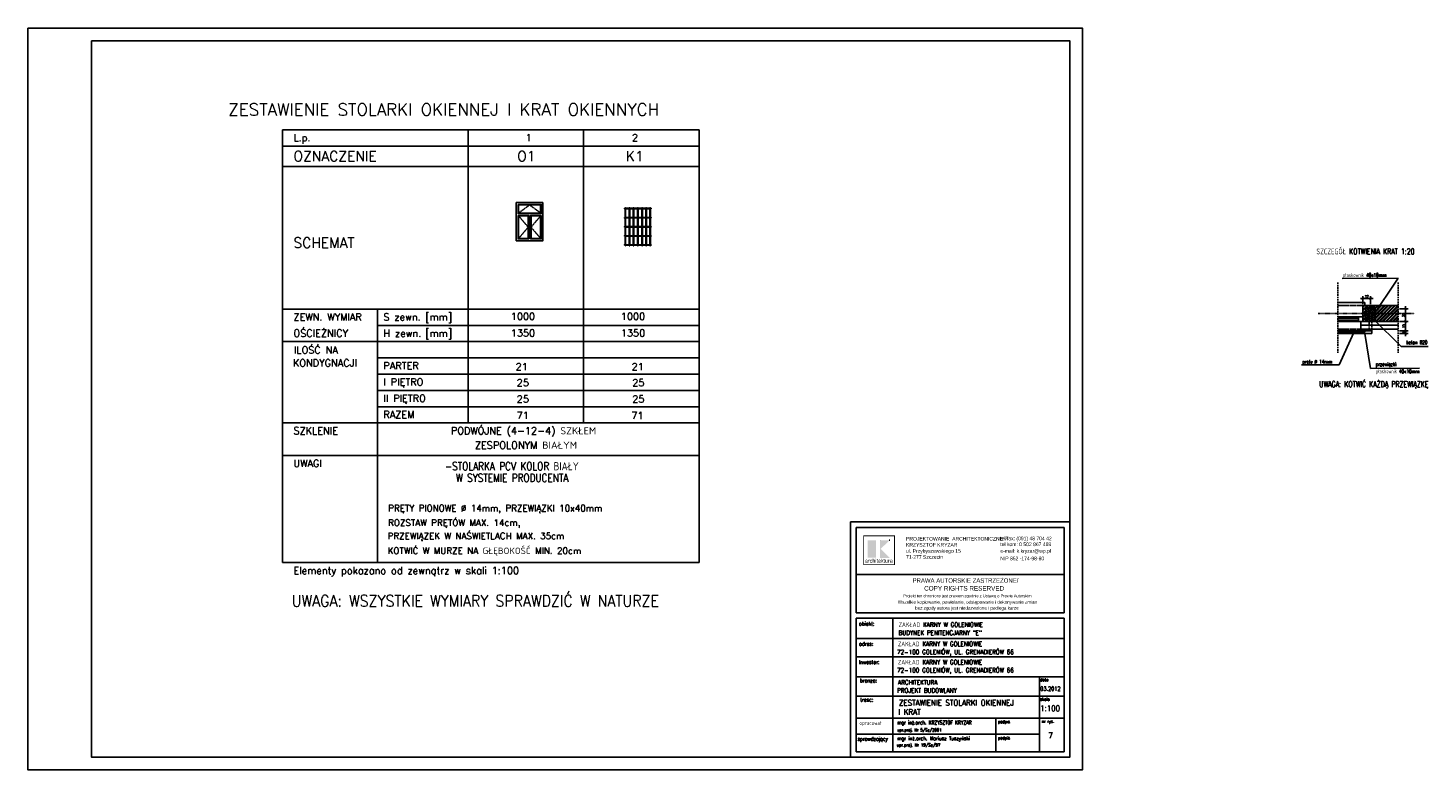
# Model space of a CAD drawing. Header units: millimetres. Extents: x 50026 to 146998, y 1038179 to 1573505.
# Tile 117 of 122: x 65491 to 71001, y 1041702 to 1044622. Entities that reach past the tile are written whole.
import ezdxf
from ezdxf.enums import TextEntityAlignment as Align

# ---------------------------------------------------------------- set-up
doc = ezdxf.new("R2010")
doc.units = ezdxf.units.MM
doc.header["$LTSCALE"] = 0.025
for name, pattern in [('CONTINU', [0]), ('DASHDOT', [25.4, 12.7, -6.35, 0, -6.35]), ('DASHED', [15, 10, -5]), ('GESTRICHELT0050', [9.525, 6.35, -3.175])]:
    doc.linetypes.add(name, pattern=pattern)
for name, color, linetype in [('2', 7, 'Continuous'), ('2D-WYMIARY', 2, 'Continuous'), ('2KRESKI_0', 1, 'GESTRICHELT0050'), ('2RAMKA__0', 3, 'Continuous'), ('2TEXT___0', 4, 'Continuous'), ('___TABELA', 7, 'Continuous'), ('__opis mały', 1, 'Continuous'), ('__opis pomocnicze', 9, 'Continuous'), ('A- okna', 7, 'Continuous'), ('A-drzwi', 7, 'Continuous'), ('A-Ściany', 5, 'Continuous'), ('A-Ściany - kreskowanie', 8, 'Continuous'), ('SZYBY', 111, 'Continuous'), ('ZZZ_RAMKA', 3, 'Continuous'), ('ściany', 5, 'Continuous')]:
    doc.layers.add(name, color=color, linetype=linetype)
doc.styles.add('BIKTS', font='romans.shx', dxfattribs={"width": 0.7})
doc.styles.add('ROMAN-08', font='ROMANS.SHX', dxfattribs={"width": 0.8})
doc.styles.add('ROMANS', font='romans.shx', dxfattribs={"width": 0.7})
doc.styles.add('ROMANT', font='ROMANT.SHX')
doc.styles.get("Standard").update_dxf_attribs({"font": 'ARIALN.TTF'})
doc.styles.add('STYLE1', font='romans.shx', dxfattribs={"height": 10})
doc.linetypes.add('BATTING', pattern='A,0.00254,-2.54,[134,ltypeshp.shx,S=2.54,R=0,X=-2.54,Y=0],-5.08,[134,ltypeshp.shx,S=2.54,R=180,X=2.54,Y=0],-2.54', length=10.16254)
doc.dimstyles.new('Copy of SIL', dxfattribs={"dimtxt": 21.5, "dimasz": 10, "dimexe": 10, "dimexo": 5, "dimgap": 4, "dimtad": 1, "dimdec": 4, "dimrnd": 0.5, "dimdsep": 46, "dimtxsty": 'ROMANS', "dimblk1": 'ARCHTICK', "dimblk2": 'ARCHTICK', "dimsah": 1, "dimcen": 5, "dimdle": 10, "dimclrd": 1, "dimclre": 1, "dimclrt": 2, "dimadec": 0, "dimazin": 0, "dimtfac": 0.013333, "dimtdec": 4, "dimtix": 1, "dimtmove": 1, "dimatfit": 3, "dimldrblk": 'ARCHTICK', "dimfxl": 0, "dimtolj": 1, "dimtzin": 0, "dimarcsym": 0})

# ---------------------------------------------------------------- blocks, each defined once
blk = doc.blocks.new('_ArchTick')
at = {"color": 0, "linetype": 'ByBlock', "const_width": 0.15}
blk.add_lwpolyline([(-0.5, -0.5), (0.5, 0.5)], dxfattribs=at)
blk = doc.blocks.new('*D6')
at = {"layer": 'A-drzwi', "color": 1, "linetype": 'CONTINU', "lineweight": -2}
for p, q in [((4673.4, 1254.9), (4707.9, 1254.9)), ((4697.9, 1264.9), (4697.9, 1194.9)), ((4673.4, 1204.9), (4707.9, 1204.9))]:
    blk.add_line(p, q, dxfattribs=at)
at = {"layer": 'Defpoints', "color": 0, "linetype": 'CONTINU'}
for p in [(4668.4, 1254.9), (4668.4, 1204.9), (4697.9, 1204.9)]:
    blk.add_point(p, dxfattribs=at)
at = {"layer": 'A-drzwi', "color": 1, "linetype": 'CONTINU', "lineweight": -2, "xscale": 10, "yscale": 10, "zscale": 10}
for p, rotation in [((4697.9, 1254.9), 90), ((4697.9, 1204.9), 270)]:
    blk.add_blockref('_ArchTick', p, dxfattribs=dict(at, rotation=rotation))
at = {"layer": 'A-drzwi', "color": 2, "linetype": 'CONTINU', "insert": (4689.9, 1229.9), "char_height": 10, "attachment_point": 5, "rotation": 90, "style": 'ROMANS'}
blk.add_mtext('\\A1;20', dxfattribs=at)
blk = doc.blocks.new('*D7')
at = {"layer": 'A-drzwi', "color": 1, "linetype": 'CONTINU', "lineweight": -2}
for p, q in [((4697.9, 1214.9), (4697.9, 1157.4)), ((4673.4, 1204.9), (4707.9, 1204.9)), ((4673.4, 1167.4), (4707.9, 1167.4))]:
    blk.add_line(p, q, dxfattribs=at)
at = {"layer": 'Defpoints', "color": 0, "linetype": 'CONTINU'}
for p in [(4668.4, 1204.9), (4668.4, 1167.4), (4697.9, 1167.4)]:
    blk.add_point(p, dxfattribs=at)
at = {"layer": 'A-drzwi', "color": 1, "linetype": 'CONTINU', "lineweight": -2, "xscale": 10, "yscale": 10, "zscale": 10}
for p, rotation in [((4697.9, 1204.9), 90), ((4697.9, 1167.4), 270)]:
    blk.add_blockref('_ArchTick', p, dxfattribs=dict(at, rotation=rotation))
at = {"layer": 'A-drzwi', "color": 2, "linetype": 'CONTINU', "insert": (4689.9, 1186.2), "char_height": 10, "attachment_point": 5, "rotation": 90, "style": 'ROMANS'}
blk.add_mtext('\\A1;15', dxfattribs=at)
blk = doc.blocks.new('*D8')
at = {"layer": 'A-drzwi', "color": 1, "linetype": 'CONTINU', "lineweight": -2}
for p, q in [((4673.4, 1167.4), (4707.9, 1167.4)), ((4673.4, 1157.4), (4707.9, 1157.4)), ((4697.9, 1167.4), (4697.9, 1177.4)), ((4697.9, 1167.4), (4697.9, 1157.4)), ((4697.9, 1157.4), (4697.9, 1147.4))]:
    blk.add_line(p, q, dxfattribs=at)
at = {"layer": 'Defpoints', "color": 0, "linetype": 'CONTINU'}
for p in [(4668.4, 1167.4), (4668.4, 1157.4), (4697.9, 1157.4)]:
    blk.add_point(p, dxfattribs=at)
at = {"layer": 'A-drzwi', "color": 1, "linetype": 'CONTINU', "lineweight": -2, "xscale": 10, "yscale": 10, "zscale": 10}
for p, rotation in [((4697.9, 1167.4), 270), ((4697.9, 1157.4), 90)]:
    blk.add_blockref('_ArchTick', p, dxfattribs=dict(at, rotation=rotation))
at = {"layer": 'A-drzwi', "color": 2, "linetype": 'CONTINU', "insert": (4689.9, 1162.4), "char_height": 10, "attachment_point": 5, "rotation": 90, "style": 'ROMANS'}
blk.add_mtext('\\A1;4', dxfattribs=at)
blk = doc.blocks.new('*D9')
at = {"layer": 'A-drzwi', "color": 1, "linetype": 'CONTINU', "lineweight": -2}
for p, q in [((4519.6, 1294.7), (4570, 1294.7)), ((4529.6, 1272.4), (4529.6, 1304.7)), ((4560, 1272.4), (4560, 1304.7))]:
    blk.add_line(p, q, dxfattribs=at)
at = {"layer": 'Defpoints', "color": 0, "linetype": 'CONTINU'}
for p in [(4529.6, 1267.4), (4560, 1294.7), (4560, 1267.4)]:
    blk.add_point(p, dxfattribs=at)
at = {"layer": 'A-drzwi', "color": 1, "linetype": 'CONTINU', "lineweight": -2, "xscale": 10, "yscale": 10, "zscale": 10, "rotation": 180}
blk.add_blockref('_ArchTick', (4529.6, 1294.7), dxfattribs=at)
at = {"layer": 'A-drzwi', "color": 1, "linetype": 'CONTINU', "lineweight": -2, "xscale": 10, "yscale": 10, "zscale": 10}
blk.add_blockref('_ArchTick', (4560, 1294.7), dxfattribs=at)
at = {"layer": 'A-drzwi', "color": 2, "linetype": 'CONTINU', "insert": (4544.8, 1302.7), "char_height": 10, "attachment_point": 5, "style": 'ROMANS'}
blk.add_mtext('\\A1;12', dxfattribs=at)
blk = doc.blocks.new('kraty okienne')
at = {"layer": '2', "linetype": 'CONTINU'}
h = blk.add_hatch(dxfattribs=at)
h.set_pattern_fill('STEEL', color=1, scale=3, style=0)
h.set_pattern_definition([(45, (0, 0), (-6.735192, 6.735192), []), (45, (0, 4.7625), (-6.735192, 6.735192), [])])
h.paths.add_polyline_path([(4668.41374, 1236.15308), (4577.77574, 1236.15308), (4577.77574, 1204.91059), (4668.41374, 1204.91059)])
h.paths.add_polyline_path([(4668.41374, 1267.40308), (4596.14308, 1267.40308), (4577.77574, 1240.21193), (4577.77574, 1236.15308), (4668.41374, 1236.15308)])
h.paths.add_polyline_path([(4596.14308, 1267.40308), (4529.55541, 1267.40308), (4529.55541, 1236.15308), (4541.61543, 1236.15308), (4541.61543, 1259.34641), (4577.77574, 1259.34641), (4577.77574, 1240.21193)])
h.paths.add_polyline_path([(4541.61543, 1236.15308), (4529.55541, 1236.15308), (4529.55541, 1204.91059), (4541.61543, 1204.91059)])
h = blk.add_hatch(dxfattribs=at)
h.set_pattern_fill('ANSI33', color=1, angle=90, style=0)
h.paths.add_polyline_path([(4541.61543, 1259.34641), (4577.77574, 1259.34641), (4577.77574, 1204.91059), (4541.61543, 1204.91059)])
at = {"layer": '2', "color": 2, "linetype": 'DASHED', "ltscale": 15}
for p, q in [((4549.73136, 1253.36149), (4556.21038, 1254.91059)), ((4554.55541, 1240.29892), (4549.73136, 1253.36149)), ((4556.21038, 1254.91059), (4559.55541, 1243.25231)), ((4559.55541, 1243.25231), (4564.55541, 1254.91059)), ((4564.55541, 1254.91059), (4570.98762, 1251.77136)), ((4570.98762, 1251.77136), (4564.55541, 1240.41237))]:
    blk.add_line(p, q, dxfattribs=at)
at = {"layer": '2', "color": 1, "linetype": 'CONTINU'}
blk.add_lwpolyline([(4541.61543, 1259.34641), (4577.77574, 1259.34641), (4577.77574, 1204.91059), (4541.61543, 1204.91059)], close=True, dxfattribs=at)
at = {"layer": '2', "color": 6, "linetype": 'CONTINU'}
for centre in [(4459.55541, 1162.40308), (4494.55541, 1162.40308), (4529.55541, 1162.40308)]:
    blk.add_circle(centre, 1.75, dxfattribs=at)
at = {"layer": '2D-WYMIARY', "color": 1, "linetype": 'DASHDOT', "ltscale": 3}
blk.add_line((4354.14125, 1236.15308), (4733.0727, 1236.15308), dxfattribs=at)
at = {"layer": '__opis pomocnicze', "color": 1}
for p, q in [((4447.66418, 1374.33974), (4668.59789, 1374.66569)), ((4668.59789, 1374.66569), (4564.55541, 1220.64046)), ((4679.72979, 1106.16671), (4571.89334, 1213.52573)), ((4436.31592, 1033.70863), (4494.02525, 1160.73532)), ((4560, 1019.93784), (4537.36791, 1157.41059)), ((4679.72979, 1106.16671), (4785.88288, 1106.31199)), ((4287.8265, 1033.48956), (4436.31592, 1033.70863)), ((4560, 1019.93784), (4752.78504, 1020.2017))]:
    blk.add_line(p, q, dxfattribs=at)
at = {"layer": 'A- okna'}
for p, q in [((4537.05541, 1279.90308), (4430.9171, 1279.90308)), ((4537.05541, 1267.40308), (4537.05541, 1279.90308)), ((4537.05541, 1162.40308), (4430.9171, 1162.40308)), ((4537.05541, 1174.90308), (4537.05541, 1162.40308))]:
    blk.add_line(p, q, dxfattribs=at)
at = {"layer": 'A- okna', "color": 1}
for p, q in [((4430.9171, 1223.33431), (4511.77232, 1223.33431)), ((4430.9171, 1218.2029), (4511.77232, 1218.2029)), ((4430.9171, 1210.03857), (4511.77232, 1210.03857)), ((4430.9171, 1204.90716), (4511.77232, 1204.90716))]:
    blk.add_line(p, q, dxfattribs=at)
at = {"layer": 'A- okna', "color": 2}
blk.add_lwpolyline([(4529.55541, 1223.33024), (4511.77232, 1223.33839), (4511.77232, 1204.91123), (4529.55541, 1204.90308)], close=True, dxfattribs=at)
at = {"layer": 'A-Ściany', "color": 7, "linetype": 'DASHED', "ltscale": 11}
for p, q in [((4430.9171, 1267.40308), (4529.55541, 1267.40308)), ((4430.9171, 1174.90308), (4522.05541, 1174.90308))]:
    blk.add_line(p, q, dxfattribs=at)
at = {"layer": 'A-Ściany'}
for p, q in [((4529.55541, 1267.40308), (4529.55541, 1204.90308)), ((4522.05541, 1174.89557), (4522.05541, 1204.91059))]:
    blk.add_line(p, q, dxfattribs=at)
at = {"layer": 'A-Ściany', "color": 5, "linetype": 'Continuous', "ltscale": 6}
for p, q in [((4529.55541, 1267.40308), (4668.41374, 1267.40308)), ((4522.05541, 1174.90308), (4668.41374, 1174.90308))]:
    blk.add_line(p, q, dxfattribs=at)
at = {"layer": 'A-Ściany', "color": 2, "linetype": 'DASHED', "ltscale": 15}
for p, q in [((4554.55541, 1240.29892), (4554.55541, 1174.90308)), ((4564.55541, 1240.41237), (4564.55541, 1174.90308))]:
    blk.add_line(p, q, dxfattribs=at)
at = {"layer": 'A-Ściany', "color": 2, "linetype": 'Continuous', "ltscale": 6}
for p, q in [((4564.55541, 1167.41059), (4430.9171, 1167.41059)), ((4564.55541, 1157.41059), (4430.9171, 1157.41059)), ((4668.41374, 1204.91059), (4522.05541, 1204.91059))]:
    blk.add_line(p, q, dxfattribs=at)
at = {"layer": 'A-Ściany', "color": 2}
for p, q in [((4554.55541, 1174.90308), (4554.55541, 1167.41059)), ((4564.55541, 1174.90308), (4564.55541, 1157.41059))]:
    blk.add_line(p, q, dxfattribs=at)
at = {"layer": 'A-Ściany - kreskowanie', "color": 5, "linetype": 'DASHED', "ltscale": 25}
for p, q in [((4430.9171, 1358.42851), (4430.9171, 1081.53339)), ((4668.41374, 1358.42851), (4668.41374, 1081.53339))]:
    blk.add_line(p, q, dxfattribs=at)
at = {"layer": 'A-Ściany - kreskowanie', "color": 1, "linetype": 'CONTINU'}
for p, q in [((4467.36791, 1162.40308), (4451.74291, 1162.40308)), ((4459.55541, 1154.59058), (4459.55541, 1170.21558)), ((4502.36791, 1162.40308), (4486.74291, 1162.40308)), ((4494.55541, 1154.59058), (4494.55541, 1170.21558)), ((4537.36791, 1162.40308), (4521.74291, 1162.40308)), ((4529.55541, 1154.59058), (4529.55541, 1170.21558))]:
    blk.add_line(p, q, dxfattribs=at)
at = {"layer": 'A-Ściany - kreskowanie', "color": 8, "linetype": 'BATTING', "ltscale": 29}
blk.add_line((4522.05541, 1189.90308), (4668.41374, 1189.90308), dxfattribs=at)
at = {"layer": '__opis mały', "color": 2, "style": 'BIKTS', "width": 0.65}
for s, p in [('SZCZEGÓŁ KOTWIENIA KRAT 1:20', (4346.78222, 1468.91376)), ('UWAGA: KOTWIĆ KAŻDĄ PRZEWIĄZKĘ', (4357.33901, 946.71243))]:
    blk.add_text(s, height=22.5, dxfattribs=at).set_placement(p)
at = {"layer": '__opis mały', "color": 7, "style": 'BIKTS', "width": 0.65}
for s, p in [('płaskownik 40x10mm', (4451.15094, 1379.82167)), ('beton B20', (4699.9166, 1114.97488)), ('pręty %%C 14mm', (4291.31326, 1038.97149)), ('przewiązki', (4580.18681, 1028.74602)), ('płaskownik 40x10mm', (4580.70415, 1000.89264))]:
    blk.add_text(s, height=15, dxfattribs=at).set_placement(p)
at = {"layer": 'A-drzwi', "color": 8, "linetype": 'CONTINU'}
dim = blk.add_linear_dim(base=(4560.00962, 1294.71256), p1=(4529.55541, 1267.40308), p2=(4560.00962, 1267.40308), dimstyle='Copy of SIL', dxfattribs=at)
dim.commit()
dim.dimension.update_dxf_attribs({"geometry": '*D9', "text_midpoint": (4544.78252, 1302.71256)})
dim = blk.add_linear_dim(base=(4697.89104, 1204.91059), p1=(4668.41374, 1254.91059), p2=(4668.41374, 1204.91059), angle=90, dimstyle='Copy of SIL', dxfattribs=at)
dim.commit()
dim.dimension.update_dxf_attribs({"geometry": '*D6', "text_midpoint": (4689.89104, 1229.91059)})
for base, p1, p2, picture, middle in [((4697.89104, 1167.41059), (4668.41374, 1204.91059), (4668.41374, 1167.41059), '*D7', (4689.89104, 1186.16059)), ((4697.89104, 1157.41059), (4668.41374, 1167.41059), (4668.41374, 1157.41059), '*D8', (4689.89104, 1162.41059))]:
    dim = blk.add_linear_dim(base=base, p1=p1, p2=p2, angle=90, dimstyle='Copy of SIL', override={"dimtmove": 1}, dxfattribs=at)
    dim.commit()
    dim.dimension.update_dxf_attribs({"geometry": picture, "text_midpoint": middle})

msp = doc.modelspace()

# ---------------------------------------------------------------- hatches: boundary and pattern name
at = {"layer": '___TABELA', "linetype": 'Continuous'}
for points in [[(68829.1497, 1042605.78083), (68795.99017, 1042605.78083), (68795.99017, 1042536.7779), (68829.1497, 1042536.7779)], [(68882.77137, 1042605.86864), (68846.69369, 1042572.3854), (68882.77137, 1042536.72378), (68844.60824, 1042536.72378), (68844.60824, 1042605.86864)]]:
    msp.add_hatch(color=10, dxfattribs=at).paths.add_polyline_path(points, flags=0)

# ---------------------------------------------------------------- linework, layer by layer
at = {"color": 7, "ltscale": 50}
for p, q in [((67840.69716, 1043914.48275), (67843.23036, 1043914.48275)), ((67856.75454, 1043914.48275), (67859.28774, 1043914.48275)), ((67872.81191, 1043914.48275), (67875.34512, 1043914.48275)), ((67889.7248, 1043914.48275), (67892.25801, 1043914.48275)), ((67906.61973, 1043914.48275), (67909.15294, 1043914.48275)), ((67922.67711, 1043914.48275), (67925.21031, 1043914.48275)), ((67938.73448, 1043914.48275), (67941.26769, 1043914.48275)), ((67840.69716, 1043764.48275), (67843.23036, 1043764.48275)), ((67856.75454, 1043764.48275), (67859.28774, 1043764.48275)), ((67872.81191, 1043764.48275), (67875.34512, 1043764.48275)), ((67889.7248, 1043764.48275), (67892.25801, 1043764.48275)), ((67906.61973, 1043764.48275), (67909.15294, 1043764.48275)), ((67922.67711, 1043764.48275), (67925.21031, 1043764.48275)), ((67938.73448, 1043764.48275), (67941.26769, 1043764.48275))]:
    msp.add_line(p, q, dxfattribs=at)
for points in [[(67419.87691, 1043927.517), (67510.87691, 1043927.517), (67510.87691, 1043891.52781), (67419.87691, 1043891.52781)], [(67419.87691, 1043884.52781), (67461.87691, 1043884.52781), (67461.87691, 1043791.517), (67419.87691, 1043791.517)], [(67510.87691, 1043884.52781), (67468.87691, 1043884.52781), (67468.87691, 1043791.517), (67510.87691, 1043791.517)]]:
    msp.add_lwpolyline(points, close=True, dxfattribs=at)
at = {"color": 1, "ltscale": 50}
for points in [[(67421.96852, 1043925.42538), (67508.78529, 1043925.42538), (67508.78529, 1043893.61943), (67421.96852, 1043893.61943)], [(67421.96852, 1043882.43619), (67459.78529, 1043882.43619), (67459.78529, 1043793.60862), (67421.96852, 1043793.60862)], [(67508.78529, 1043882.43619), (67470.96852, 1043882.43619), (67470.96852, 1043793.60862), (67508.78529, 1043793.60862)]]:
    msp.add_lwpolyline(points, close=True, dxfattribs=at)
at = {"layer": '2KRESKI_0', "ltscale": 3}
for p, q in [((67421.96852, 1043893.61943), (67465.37691, 1043925.42538)), ((67508.78529, 1043893.61943), (67465.37691, 1043925.42538)), ((67421.96852, 1043882.43619), (67459.78529, 1043838.0224)), ((67421.96852, 1043793.60862), (67459.78529, 1043838.0224)), ((67508.78529, 1043882.43619), (67470.96852, 1043838.0224)), ((67508.78529, 1043793.60862), (67470.96852, 1043838.0224))]:
    msp.add_line(p, q, dxfattribs=at)
at = {"layer": '2RAMKA__0', "color": 2}
for p, q in [((66493.31807, 1042518.33269), (66493.31858, 1044220.55844)), ((66493.31858, 1044220.55844), (68132.68478, 1044220.55456)), ((67222.90916, 1044220.55844), (67222.90881, 1043067.51837)), ((67677.79693, 1044220.5564), (67677.79665, 1043067.51806)), ((68132.68478, 1044220.55629), (68132.68449, 1043067.51795)), ((66493.31858, 1044156.55844), (68132.68476, 1044156.55456)), ((66493.31858, 1044076.55844), (68132.68474, 1044076.55456)), ((67677.79625, 1044028.54506), (67677.79665, 1043067.5159)), ((68132.6841, 1044028.54494), (68132.68459, 1042518.3288)), ((66493.31893, 1043515.55563), (68132.6846, 1043515.55174)), ((66866.87399, 1042518.3318), (66866.87399, 1043515.55563)), ((66866.87399, 1043451.55563), (68132.68458, 1043451.55292)), ((66493.31893, 1043387.55563), (68132.68457, 1043387.55174)), ((66493.31924, 1043387.55563), (68132.68457, 1043387.55174)), ((66866.87365, 1043323.55563), (68132.68455, 1043323.55292)), ((66866.87429, 1043259.55377), (68132.68454, 1043259.55118)), ((66866.87416, 1043195.55194), (68132.68452, 1043195.54936)), ((66866.87403, 1043131.55012), (68132.6845, 1043131.54754)), ((66493.31829, 1043067.5201), (68132.68449, 1043067.51621)), ((66493.31807, 1042939.5201), (67222.90867, 1042939.51751)), ((67222.90867, 1042939.51751), (68132.68454, 1042939.5158)), ((66493.31807, 1042518.33269), (68132.68459, 1042518.3288))]:
    msp.add_line(p, q, dxfattribs=at)
at = {"layer": '___TABELA', "color": 7, "linetype": 'Continuous'}
for p, q in [((69591.15622, 1042677.82255), (68728.32607, 1042677.82255)), ((68728.32607, 1042677.82255), (68728.32607, 1042298.81551)), ((69591.15622, 1042298.81551), (69591.15622, 1042677.82255)), ((68749.89682, 1042471.38155), (69569.58547, 1042471.38155))]:
    msp.add_line(p, q, dxfattribs=at)
at = {"layer": '___TABELA', "color": 2, "linetype": 'Continuous'}
for p, q in [((68728.32607, 1042677.82255), (68728.32607, 1041751.79374)), ((68728.32607, 1042677.82255), (69591.15622, 1042677.82255)), ((68749.89682, 1042656.25179), (68749.89682, 1042320.38627)), ((69569.58547, 1042656.25179), (68749.89682, 1042656.25179)), ((69569.58547, 1042320.38627), (69569.58547, 1042656.25179)), ((68749.89682, 1042320.38627), (69569.58547, 1042320.38627))]:
    msp.add_line(p, q, dxfattribs=at)
at = {"layer": '___TABELA', "color": 10, "linetype": 'Continuous'}
for p, q in [((68845.5506, 1042605.86847), (68845.5506, 1042605.86847)), ((68780.46117, 1042510.19109), (68780.46117, 1042510.19109))]:
    msp.add_line(p, q, dxfattribs=at)
at = {"layer": '___TABELA', "color": 254, "linetype": 'Continuous'}
for p, q in [((68880.85063, 1042605.86847), (68881.32784, 1042605.86847)), ((68882.28224, 1042605.86847), (68882.75942, 1042605.86847)), ((68855.18055, 1042530.9842), (68855.2507, 1042530.9842)), ((68879.68859, 1042527.84757), (68879.68859, 1042527.77654))]:
    msp.add_line(p, q, dxfattribs=at)
at = {"layer": '___TABELA', "color": 2}
for p, q in [((68749.89682, 1042298.81551), (69569.58547, 1042298.81551)), ((68749.89682, 1041773.36449), (68749.89682, 1042298.81551)), ((68894.87584, 1042298.81551), (68894.87584, 1041773.36449)), ((69569.58547, 1042298.81551), (69569.58547, 1041773.36449)), ((68749.89682, 1042219.49125), (69569.58547, 1042219.49125)), ((68749.89682, 1042147.72828), (69569.58547, 1042147.72828)), ((68749.89682, 1042068.40402), (69569.58547, 1042068.40402)), ((69472.17273, 1042068.40402), (69472.17273, 1041773.36449)), ((68749.89682, 1041991.99664), (69569.58547, 1041991.99664)), ((68749.89682, 1041906.02082), (69569.58547, 1041906.02082)), ((69299.48956, 1041906.02082), (69299.48956, 1041773.36449)), ((68749.89682, 1041842.31782), (69472.17273, 1041842.31782)), ((68749.89682, 1041773.36449), (69569.58547, 1041773.36449)), ((68749.89682, 1041773.36449), (69472.17273, 1041773.36449)), ((68749.89682, 1041773.36449), (69472.17273, 1041773.36449))]:
    msp.add_line(p, q, dxfattribs=at)
at = {"layer": '___TABELA', "color": 10, "linetype": 'Continuous', "const_width": 2.88114}
msp.add_lwpolyline([(68780.46117, 1042510.19109), (68901.29783, 1042510.19109), (68901.29783, 1042623.27627), (68780.46117, 1042623.27627)], close=True, dxfattribs=at)
at = {"layer": 'ZZZ_RAMKA', "color": 2}
for points in [[(65491.15622, 1044621.79374), (69641.15622, 1044621.79374), (69641.15622, 1041701.79374), (65491.15622, 1041701.79374)], [(65741.15622, 1044571.79374), (69591.15622, 1044571.79374), (69591.15622, 1041751.79374), (65741.15622, 1041751.79374)]]:
    msp.add_lwpolyline(points, close=True, dxfattribs=at)
at = {"layer": 'ściany', "color": 7}
for p, q in [((67840.69716, 1043912.39114), (67840.69716, 1043914.48275)), ((67840.69716, 1043876.42872), (67840.69716, 1043910.42406)), ((67843.23036, 1043912.39114), (67843.23036, 1043914.48275)), ((67843.23036, 1043876.42872), (67843.23036, 1043910.42406)), ((67856.75454, 1043912.39114), (67856.75454, 1043914.48275)), ((67856.75454, 1043876.42872), (67856.75454, 1043910.42406)), ((67859.28774, 1043912.39114), (67859.28774, 1043914.48275)), ((67859.28774, 1043876.42872), (67859.28774, 1043910.42406)), ((67872.81191, 1043912.39114), (67872.81191, 1043914.48275)), ((67872.81191, 1043876.42872), (67872.81191, 1043910.42406)), ((67875.34512, 1043912.39114), (67875.34512, 1043914.48275)), ((67875.34512, 1043876.42872), (67875.34512, 1043910.42406)), ((67889.7248, 1043912.39114), (67889.7248, 1043914.48275)), ((67889.7248, 1043876.42872), (67889.7248, 1043910.42406)), ((67892.25801, 1043912.39114), (67892.25801, 1043914.48275)), ((67892.25801, 1043876.42872), (67892.25801, 1043910.42406)), ((67906.61973, 1043912.39114), (67906.61973, 1043914.48275)), ((67906.61973, 1043876.42872), (67906.61973, 1043910.42406)), ((67909.15294, 1043912.39114), (67909.15294, 1043914.48275)), ((67909.15294, 1043876.42872), (67909.15294, 1043910.42406)), ((67922.67711, 1043912.39114), (67922.67711, 1043914.48275)), ((67922.67711, 1043876.42872), (67922.67711, 1043910.42406)), ((67925.21031, 1043912.39114), (67925.21031, 1043914.48275)), ((67925.21031, 1043876.42872), (67925.21031, 1043910.42406)), ((67938.73448, 1043912.39114), (67938.73448, 1043914.48275)), ((67938.73448, 1043876.42872), (67938.73448, 1043910.42406)), ((67941.26769, 1043912.39114), (67941.26769, 1043914.48275)), ((67941.26769, 1043876.42872), (67941.26769, 1043910.42406)), ((67840.69716, 1043840.46629), (67840.69716, 1043874.46164)), ((67840.69716, 1043804.50387), (67840.69716, 1043838.49922)), ((67843.23036, 1043840.46629), (67843.23036, 1043874.46164)), ((67843.23036, 1043804.50387), (67843.23036, 1043838.49922)), ((67856.75454, 1043840.46629), (67856.75454, 1043874.46164)), ((67856.75454, 1043804.50387), (67856.75454, 1043838.49922)), ((67859.28774, 1043840.46629), (67859.28774, 1043874.46164)), ((67859.28774, 1043804.50387), (67859.28774, 1043838.49922)), ((67872.81191, 1043840.46629), (67872.81191, 1043874.46164)), ((67872.81191, 1043804.50387), (67872.81191, 1043838.49922)), ((67875.34512, 1043840.46629), (67875.34512, 1043874.46164)), ((67875.34512, 1043804.50387), (67875.34512, 1043838.49922)), ((67889.7248, 1043840.46629), (67889.7248, 1043874.46164)), ((67889.7248, 1043804.50387), (67889.7248, 1043838.49922)), ((67892.25801, 1043840.46629), (67892.25801, 1043874.46164)), ((67892.25801, 1043804.50387), (67892.25801, 1043838.49922)), ((67906.61973, 1043840.46629), (67906.61973, 1043874.46164)), ((67906.61973, 1043804.50387), (67906.61973, 1043838.49922)), ((67909.15294, 1043840.46629), (67909.15294, 1043874.46164)), ((67909.15294, 1043804.50387), (67909.15294, 1043838.49922)), ((67922.67711, 1043840.46629), (67922.67711, 1043874.46164)), ((67922.67711, 1043804.50387), (67922.67711, 1043838.49922)), ((67925.21031, 1043840.46629), (67925.21031, 1043874.46164)), ((67925.21031, 1043804.50387), (67925.21031, 1043838.49922)), ((67938.73448, 1043840.46629), (67938.73448, 1043874.46164)), ((67938.73448, 1043804.50387), (67938.73448, 1043838.49922)), ((67941.26769, 1043840.46629), (67941.26769, 1043874.46164)), ((67941.26769, 1043804.50387), (67941.26769, 1043838.49922)), ((67840.69716, 1043768.54145), (67840.69716, 1043802.53679)), ((67843.23036, 1043768.54145), (67843.23036, 1043802.53679)), ((67856.75454, 1043768.54145), (67856.75454, 1043802.53679)), ((67859.28774, 1043768.54145), (67859.28774, 1043802.53679)), ((67872.81191, 1043768.54145), (67872.81191, 1043802.53679)), ((67875.34512, 1043768.54145), (67875.34512, 1043802.53679)), ((67889.7248, 1043768.54145), (67889.7248, 1043802.53679)), ((67892.25801, 1043768.54145), (67892.25801, 1043802.53679)), ((67906.61973, 1043768.54145), (67906.61973, 1043802.53679)), ((67909.15294, 1043768.54145), (67909.15294, 1043802.53679)), ((67922.67711, 1043768.54145), (67922.67711, 1043802.53679)), ((67925.21031, 1043768.54145), (67925.21031, 1043802.53679)), ((67938.73448, 1043768.54145), (67938.73448, 1043802.53679)), ((67941.26769, 1043768.54145), (67941.26769, 1043802.53679)), ((67840.69716, 1043764.48275), (67840.69716, 1043766.57437)), ((67843.23036, 1043764.48275), (67843.23036, 1043766.57437)), ((67856.75454, 1043764.48275), (67856.75454, 1043766.57437)), ((67859.28774, 1043764.48275), (67859.28774, 1043766.57437)), ((67872.81191, 1043764.48275), (67872.81191, 1043766.57437)), ((67875.34512, 1043764.48275), (67875.34512, 1043766.57437)), ((67889.7248, 1043764.48275), (67889.7248, 1043766.57437)), ((67892.25801, 1043764.48275), (67892.25801, 1043766.57437)), ((67906.61973, 1043764.48275), (67906.61973, 1043766.57437)), ((67909.15294, 1043764.48275), (67909.15294, 1043766.57437)), ((67922.67711, 1043764.48275), (67922.67711, 1043766.57437)), ((67925.21031, 1043764.48275), (67925.21031, 1043766.57437)), ((67938.73448, 1043764.48275), (67938.73448, 1043766.57437)), ((67941.26769, 1043764.48275), (67941.26769, 1043766.57437))]:
    msp.add_line(p, q, dxfattribs=at)
at = {"layer": 'ściany', "color": 2}
msp.add_lwpolyline([(67517.87691, 1043934.517), (67412.87691, 1043934.517), (67412.87691, 1043784.517), (67517.87691, 1043784.517)], close=True, dxfattribs=at)
at = {"layer": 'ściany', "color": 7}
for points in [[(67838.48242, 1043912.39114), (67943.48242, 1043912.39114), (67943.48242, 1043910.42406), (67838.48242, 1043910.42406)], [(67838.48242, 1043876.42872), (67943.48242, 1043876.42872), (67943.48242, 1043874.46164), (67838.48242, 1043874.46164)], [(67838.48242, 1043838.49922), (67943.48242, 1043838.49922), (67943.48242, 1043840.46629), (67838.48242, 1043840.46629)], [(67838.48242, 1043802.53679), (67943.48242, 1043802.53679), (67943.48242, 1043804.50387), (67838.48242, 1043804.50387)], [(67838.48242, 1043766.57437), (67943.48242, 1043766.57437), (67943.48242, 1043768.54145), (67838.48242, 1043768.54145)]]:
    msp.add_lwpolyline(points, close=True, dxfattribs=at)

# ---------------------------------------------------------------- block references
at = {"layer": 'SZYBY', "color": 51, "linetype": 'CONTINU'}
msp.add_blockref('kraty okienne', (66215.07188, 1042262.29893), dxfattribs=at)

# ---------------------------------------------------------------- texts
at = {"color": 7, "style": 'STYLE1', "width": 0.8}
for s, p in [('-STOLARKA PCV KOLOR BIAŁY', (67131.93607, 1042881.25171)), (' W SYSTEMIE PRODUCENTA', (67157.89677, 1042835.33821))]:
    msp.add_text(s, height=32, dxfattribs=at).set_placement(p)
at = {"color": 6, "style": 'ROMANS', "width": 0.9}
for s, height, p in [('UWAGA: WSZYSTKIE WYMIARY SPRAWDZIĆ W NATURZE', 45.36, (66529.1523, 1042344.70698)), ('ZESTAWIENIE STOLARKI OKIENNEJ', 22.68, (68918.64609, 1041955.15848)), ('I KRAT', 22.68, (68916.46878, 1041918.92454))]:
    msp.add_text(s, height=height, dxfattribs=at).set_placement(p)
at = {"layer": '2', "color": 7, "style": 'ROMANS', "width": 0.9}
for s, height, p in [('upr.proj. Nr 5/Sz/2001', 11.85408, (68912.1835, 1041853.49674)), ('sprawdzający', 14.8176, (68756.02227, 1041816.84139))]:
    msp.add_text(s, height=height, dxfattribs=at).set_placement(p)
at = {"layer": '2', "color": 2, "style": 'ROMANS', "width": 0.7}
for s, height, p in [('mgr inż.arch. KRZYSZTOF KRYZAR', 14.8176, (68912.1835, 1041881.4012)), ('mgr inż.arch. Mariusz Tuszyński', 15.435, (68911.71324, 1041818.73305))]:
    msp.add_text(s, height=height, dxfattribs=at).set_placement(p)
at = {"layer": '2', "color": 0, "style": 'ROMANS', "width": 0.9}
msp.add_text('upr.proj. Nr 19/Sz/97', height=12.348, dxfattribs=at).set_placement((68910.14857, 1041794.18072))
at = {"layer": '2TEXT___0', "color": 2}
for s, height, style, p in [('ZESTAWIENIE STOLARKI OKIENNEJ I KRAT OKIENNYCH', 48, 'ROMANT', (66279.73902, 1044276.93778)), ('L.p.', 28, 'ROMAN-08', (66535.95034, 1044175.84031)), ('OZNACZENIE', 40, 'ROMAN-08', (66535.95034, 1044097.43375)), ('SCHEMAT', 40, 'ROMAN-08', (66535.95069, 1043756.83495))]:
    msp.add_text(s, height=height, dxfattribs=dict(at, style=style)).set_placement(p)
at = {"layer": '2TEXT___0', "color": 2, "style": 'ROMAN-08'}
for s, height, p in [('1', 28, (67461.20591, 1044175.83816)), ('2', 28, (67880.15869, 1044175.83816)), ('K1', 40, (67878.96471, 1044097.44716))]:
    msp.add_text(s, height=height, dxfattribs=at).set_placement(p, align=Align.CENTER)
msp.add_text('O1', height=40, rotation=359.99997138, dxfattribs=at).set_placement((67452.46699, 1044097.44704), align=Align.CENTER)
at = {"layer": '2TEXT___0', "color": 7, "style": 'ROMAN-08'}
for s, height, p in [('[mm]', 28, (67054.45152, 1043470.75563)), ('ZEWN. WYMIAR', 28, (66535.95069, 1043470.75563)), ('S zewn.', 28, (66890.01667, 1043470.75563)), ('OŚCIEŻNICY', 28, (66535.95069, 1043406.75563)), ('H zewn.', 28, (66890.01667, 1043406.75563)), ('[mm]', 28, (67054.45152, 1043406.75563)), ('[mm]', 28, (67054.45182, 1043406.75563)), ('ILOŚĆ NA', 28, (66537.833, 1043340.5478)), ('KONDYGNACJI', 28, (66533.72548, 1043289.90295)), ('PARTER', 28, (66890.01574, 1043278.7588)), ('I PIĘTRO', 28, (66890.01574, 1043214.7588)), ('II PIĘTRO', 28, (66890.01561, 1043150.75698)), ('RAZEM', 28, (66890.01548, 1043086.75516)), ('SZKLENIE', 28, (66535.95005, 1043022.7201)), ('UWAGI', 28, (66535.94982, 1042894.7201)), ('PRĘTY PIONOWE %%C 14mm, PRZEWIĄZKI 10x40mm', 25.2, (66908.68103, 1042719.614)), ('ROZSTAW PRĘTÓW MAX. 14cm, ', 25.2, (66908.3782, 1042662.38615)), ('PRZEWIĄZEK W NAŚWIETLACH MAX. 35cm', 25.2, (66906.37571, 1042610.35742)), ('KOTWIĆ W MURZE NA GŁĘBOKOŚĆ MIN. 20cm', 25.2, (66906.37571, 1042551.93761)), ('Elementy pokazano od zewnątrz w skali 1:100', 28, (66535.94982, 1042472.81905))]:
    msp.add_text(s, height=height, dxfattribs=at).set_placement(p)
for s, p in [('1000', (67439.03356, 1043473.08865)), ('1000', (67872.21624, 1043473.08854)), ('1350', (67439.14162, 1043407.46811)), ('1350', (67872.32431, 1043407.468))]:
    msp.add_text(s, height=28, rotation=359.99948081, dxfattribs=at).set_placement(p, align=Align.CENTER)
for s, p in [('21', (67434.52177, 1043274.65859)), ('21', (67890.80904, 1043274.65725)), ('25', (67438.56454, 1043211.9147)), ('25', (67893.45232, 1043211.91485)), ('25', (67438.56423, 1043147.91312)), ('25', (67893.452, 1043147.91327)), ('71', (67438.5641, 1043083.9113)), ('71', (67889.71867, 1043082.64747)), ('PODWÓJNE (4-12-4) SZKŁEM ', (67450.79278, 1043022.71795)), ('ZESPOLONYM BIAŁYM', (67450.79278, 1042965.9964))]:
    msp.add_text(s, height=28, dxfattribs=at).set_placement(p, align=Align.CENTER)
at = {"layer": '___TABELA', "color": 7, "style": 'ROMANS', "width": 0.9}
for s, height, p in [('obiekt:', 15.12, (68761.87691, 1042270.01648)), ('adres:', 15.12, (68761.87691, 1042190.69221)), ('Inwestor:', 15.12, (68761.87691, 1042118.92925)), ('branza:', 15.12, (68764.92613, 1042046.60054)), ('data', 12.096, (69474.57817, 1042050.84458)), ('tresc:', 15.12, (68766.45076, 1041970.82204)), ('skala', 12.096, (69474.57817, 1041974.4372)), ('opracował', 15.12, (68763.4015, 1041879.19223)), ('podpis', 12.096, (69308.54158, 1041885.83622)), ('nr rys.', 12.096, (69480.82536, 1041887.02981)), ('podpis', 12.096, (69308.54158, 1041822.13322))]:
    msp.add_text(s, height=height, dxfattribs=at).set_placement(p)
at = {"layer": '___TABELA', "color": 2, "style": 'ROMANS', "width": 0.9}
for s, height, p in [('ZAKŁAD KARNY W GOLENIOWIE', 18.05895, (68917.37465, 1042264.71945)), ('BUDYNEK PENITENCJARNY "E"', 18.05895, (68917.37465, 1042232.86244)), ('72-100 GOLENIÓW, UL. GRENADIERÓW 66', 18.05895, (68911.15179, 1042157.04206)), ('ZAKŁAD KARNY W GOLENIOWIE', 18.05895, (68914.69635, 1042188.778)), ('ZAKŁAD KARNY W GOLENIOWIE', 18.05895, (68914.69635, 1042117.01503)), ('72-100 GOLENIÓW, UL. GRENADIERÓW 66', 18.05895, (68911.15179, 1042085.2791)), ('PROJEKT BUDOWLANY', 18.05895, (68911.15179, 1042005.95483)), ('ARCHITEKTURA ', 18.05895, (68914.69635, 1042037.69077)), ('03.2012', 15.876, (69475.02131, 1042013.90497))]:
    msp.add_text(s, height=height, dxfattribs=at).set_placement(p)
at = {"layer": '___TABELA', "color": 6, "style": 'ROMANS', "width": 0.9}
for s, p in [('1:100', (69474.35477, 1041933.22873)), ('7', (69506.61966, 1041826.08125))]:
    msp.add_text(s, height=22.68, dxfattribs=at).set_placement(p)
at = {"layer": '___TABELA', "color": 7}
for s, insert, char_height, width, attachment_point in [('PROJEKTOWANIE  ARCHITEKTONICZNE\\PKRZYSZTOF KRYZAR\\Pul. Przybyszewskiego 15\\P71-277 Szczecin', (68946.82129, 1042575.89512), 14.3505912, 456.8593973, 4), ('tel/fax: (091) 48 704 42', (69317.65876, 1042610.98441), 14.3505912, 406.2712152, 4), ('tel kom: 0 502 867 468', (69317.65876, 1042589.90312), 14.3505912, 406.2712152, 4), ('e-mail: k.kryzar@wp.pl', (69317.65876, 1042561.6533), 14.3505912, 462.6139934, 4), ('NIP 852 -174-98-80', (69317.65876, 1042534.32517), 14.3505912, 454.3195083, 4), ('PRAWA AUTORSKIE ZASTRZEŻONE/', (69180.62882, 1042447.30543), 17.2566031, 638.5662182, 5), ('COPY RIGHTS RESERVED', (69175.33141, 1042416.65452), 18.1194333, 476.616593, 5), ('Wszelkie kopiowanie, powielanie, odstępowanie i dokonywanie zmian', (69188.43025, 1042360.76172), 12.9424523, 877.0668539, 5), ('Projekt ten chroniony jest prawem zgodnie z Ustawą o Prawie Autorskim', (69188.45855, 1042385.46714), 11.4648979, 877.1234568, 5), ('bez zgody autora jest niedozwolone i podlega karze', (69186.44843, 1042337.32277), 12.9424523, 816.4799989, 5)]:
    msp.add_mtext(s, dxfattribs=dict(at, insert=insert, char_height=char_height, width=width, attachment_point=attachment_point))
at = {"layer": '___TABELA', "color": 10, "insert": (68839.81902, 1042532.54513), "char_height": 15.3150793, "width": 129.2952226, "attachment_point": 2}
msp.add_mtext('architektura', dxfattribs=at)

doc.saveas('drawing.dxf')
